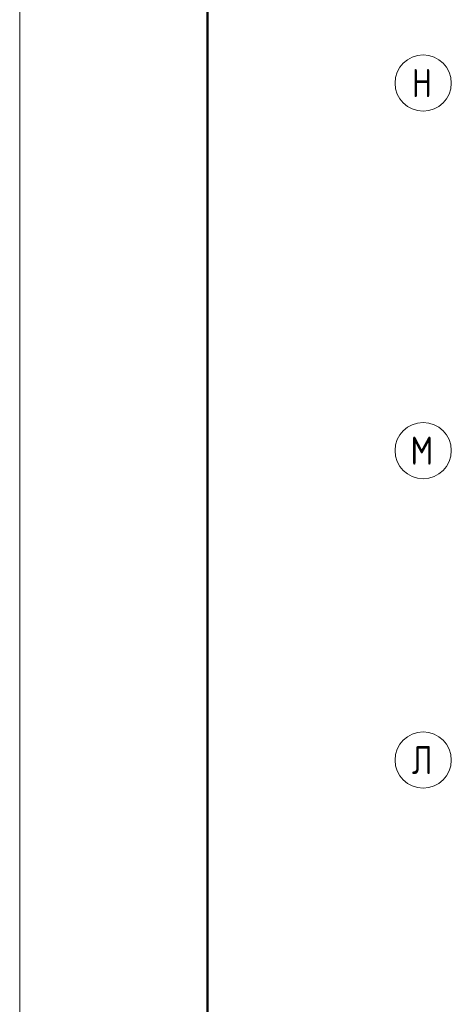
# Model space of a CAD drawing. Header units: millimetres. Extents: x 0 to 43617, y 0 to 59400.
# Tile 20 of 33: x 0 to 4600, y 36425 to 46926. Entities that reach past the tile are written whole.
import ezdxf

# ---------------------------------------------------------------- set-up
doc = ezdxf.new("R2010")
doc.units = ezdxf.units.MM
doc.linetypes.add('______5', pattern=[1100, 800, -100, 100, -100])
doc.layers.add('Standard', color=7, linetype='Continuous', lineweight=25)
doc.layers.add('Оси', color=40, linetype='______5', lineweight=18)
doc.styles.add('ISOCPEUR', font='txt')

msp = doc.modelspace()

# ---------------------------------------------------------------- linework, layer by layer
at = {"layer": 'Standard', "color": 7, "linetype": 'Continuous', "lineweight": 13, "transparency": 33554687}
msp.add_lwpolyline([(0, 0), (42000, 0), (42000, 59400), (0, 59400), (0, 0)], close=True, dxfattribs=at)
at = {"layer": 'Standard', "color": 7, "linetype": 'Continuous', "lineweight": 50, "transparency": 33554687}
msp.add_lwpolyline([(2000, 58900), (41500, 58900), (41500, 500), (2000, 500), (2000, 58900)], close=True, dxfattribs=at)
at = {"layer": 'Оси', "color": 7, "linetype": 'Continuous', "lineweight": 13, "transparency": 33554687}
for centre in [(4300, 46250), (4300, 42330), (4300, 39030)]:
    msp.add_circle(centre, 300, dxfattribs=at)

# ---------------------------------------------------------------- texts
at = {"layer": 'Оси', "color": 7, "linetype": 'Continuous', "lineweight": 25, "transparency": 33554687, "char_height": 300, "attachment_point": 7, "style": 'ISOCPEUR'}
for s, insert, width in [('\\W0.80;Н', (4180, 46100), 359.83), ('\\W0.82;М', (4165, 42180), 392.65), ('\\W0.80;Л', (4180, 38880), 359.83)]:
    msp.add_mtext(s, dxfattribs=dict(at, insert=insert, width=width))

doc.saveas('drawing.dxf')
